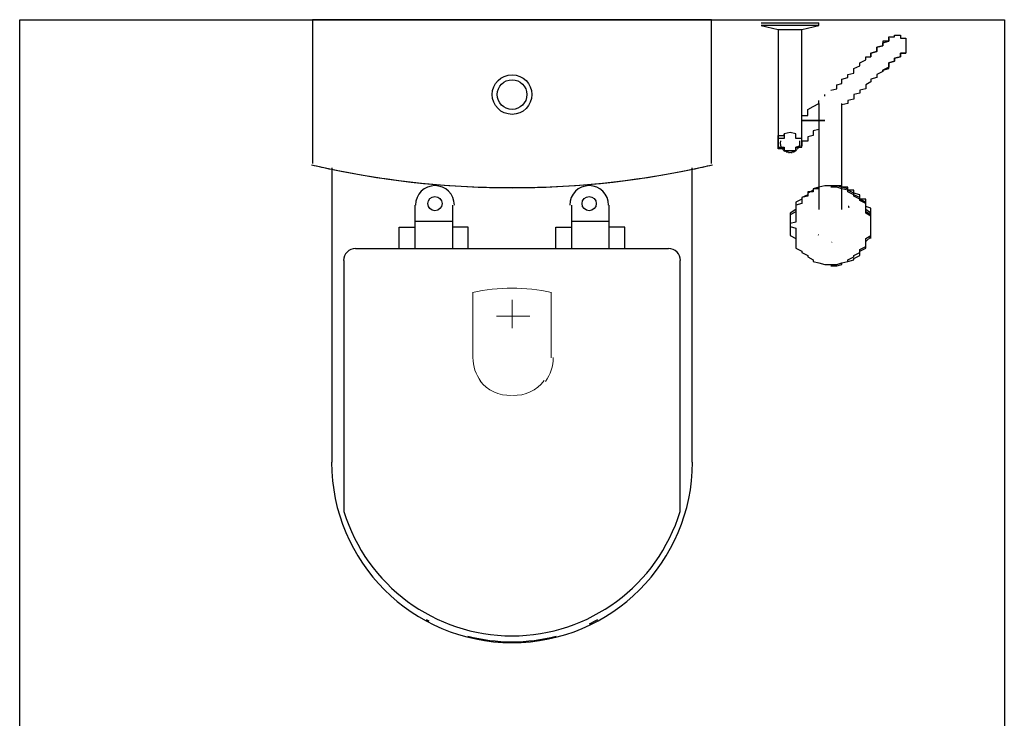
# Model space of a CAD drawing. Header units: millimetres. Extents: x 335 to 739275, y -1 to 84.
# Tile 13 of 71: x 389.272 to 390.6, y 14.194 to 15.137. Entities that reach past the tile are written whole.
import ezdxf

# ---------------------------------------------------------------- set-up
doc = ezdxf.new("R2010")
doc.units = ezdxf.units.MM
doc.header["$MEASUREMENT"] = 0
doc.layers.add('SIMBOLOS INT', color=8, linetype='Continuous', lineweight=5)

msp = doc.modelspace()

# ---------------------------------------------------------------- hatches: boundary and pattern name
at = {"linetype": 'Continuous'}
for points in [[(390.3917, 14.8837), (390.3887, 14.8867), (390.3887, 14.8867), (390.3887, 14.8847), (390.3887, 14.8827), (390.3887, 14.8827)], [(390.3477, 14.8457), (390.3497, 14.8477), (390.3497, 14.8477), (390.3497, 14.8457), (390.3497, 14.8457)], [(390.3627, 14.8377), (390.3657, 14.8377), (390.3657, 14.8377), (390.3657, 14.8377), (390.3657, 14.8377)], [(390.3687, 14.8357), (390.3657, 14.8377), (390.3657, 14.8367), (390.3657, 14.8367), (390.3657, 14.8367)], [(390.3687, 14.8087), (390.3657, 14.8087), (390.3657, 14.8087), (390.3657, 14.8087), (390.3657, 14.8087)]]:
    msp.add_hatch(color=256, dxfattribs=at).paths.add_polyline_path(points)

# ---------------------------------------------------------------- linework, layer by layer
at = {"color": 7}
for p, q in [((389.2717, 15.1367), (390.5997, 15.1367)), ((389.2717, 13.3737), (389.2717, 15.1367)), ((390.2717, 15.1327), (390.3107, 15.1327)), ((390.2717, 15.1287), (390.2947, 15.1237)), ((390.3107, 15.1287), (390.2717, 15.1287)), ((390.3107, 15.1327), (390.3497, 15.1327)), ((390.3497, 15.1287), (390.3107, 15.1287)), ((390.3267, 15.1237), (390.3497, 15.1287)), ((390.3497, 15.1287), (390.3497, 15.1327)), ((390.5997, 15.1367), (390.5997, 13.3737)), ((390.2947, 15.1237), (390.2947, 15.0747)), ((390.2947, 15.1237), (390.3107, 15.1237)), ((390.3107, 15.1237), (390.3267, 15.1237)), ((390.3267, 15.0747), (390.3267, 15.1237)), ((390.3577, 15.0337), (390.3577, 15.0357)), ((390.2947, 15.0297), (390.2947, 14.9867)), ((390.3267, 14.9867), (390.3267, 15.0317)), ((390.3497, 15.0117), (390.3497, 14.8807)), ((390.3807, 14.8807), (390.3807, 15.0117)), ((390.3187, 14.8557), (390.3187, 14.8517)), ((390.4197, 14.8517), (390.4197, 14.8557))]:
    msp.add_line(p, q, dxfattribs=at)
at = {"color": 8}
for p, q in [((389.6667, 15.1367), (389.6667, 14.9427)), ((390.2047, 15.1367), (389.6667, 15.1367)), ((390.2047, 15.1367), (389.6667, 15.1367)), ((389.6667, 15.1367), (389.6667, 14.9427)), ((390.2047, 14.9427), (390.2047, 15.1367)), ((390.2047, 14.9427), (390.2047, 15.1367)), ((389.6927, 14.9367), (389.6927, 14.5397)), ((390.1787, 14.5397), (390.1787, 14.9367)), ((389.8047, 14.8867), (389.8047, 14.8277)), ((389.8557, 14.8277), (389.8557, 14.8867)), ((390.0157, 14.8867), (390.0157, 14.8277)), ((390.0667, 14.8277), (390.0667, 14.8867)), ((389.8557, 14.8647), (389.8047, 14.8647)), ((390.0667, 14.8647), (390.0157, 14.8647)), ((389.7837, 14.8567), (389.8047, 14.8567)), ((389.7837, 14.8277), (389.7837, 14.8567)), ((389.8767, 14.8567), (389.8557, 14.8567)), ((389.8767, 14.8277), (389.8767, 14.8567)), ((389.9947, 14.8567), (390.0157, 14.8567)), ((389.9947, 14.8277), (389.9947, 14.8567)), ((390.0877, 14.8567), (390.0667, 14.8567)), ((390.0877, 14.8277), (390.0877, 14.8567)), ((390.1467, 14.8277), (389.7247, 14.8277)), ((389.7087, 14.8117), (389.7087, 14.4727)), ((390.1627, 14.4727), (390.1627, 14.8117))]:
    msp.add_line(p, q, dxfattribs=at)
at = {"color": 7}
for points in [[(390.4437, 15.1117), (390.4437, 15.1117), (390.4437, 15.1137), (390.4437, 15.1137), (390.4437, 15.1137), (390.4517, 15.1137), (390.4517, 15.1137), (390.4517, 15.1137), (390.4517, 15.1137), (390.4517, 15.1157), (390.4517, 15.1157), (390.4517, 15.1157), (390.4517, 15.1157), (390.4517, 15.1157), (390.4517, 15.1157), (390.4517, 15.1157), (390.4517, 15.1157), (390.4517, 15.1157), (390.4517, 15.1157), (390.4517, 15.1157), (390.4517, 15.1157), (390.4597, 15.1157), (390.4597, 15.1157), (390.4597, 15.1157), (390.4597, 15.1157), (390.4597, 15.1157), (390.4597, 15.1157), (390.4597, 15.1157), (390.4597, 15.1157), (390.4597, 15.1137), (390.4597, 15.1137), (390.4597, 15.1137), (390.4597, 15.1137), (390.4597, 15.1137), (390.4597, 15.1137), (390.4597, 15.1137), (390.4597, 15.1117), (390.4667, 15.1117), (390.4667, 15.1117), (390.4667, 15.1117), (390.4667, 15.1117), (390.4667, 15.1097), (390.4667, 15.1097), (390.4667, 15.1097), (390.4667, 15.1097), (390.4667, 15.1097), (390.4667, 15.1077), (390.4667, 15.1077), (390.4667, 15.1077), (390.4667, 15.1077), (390.4667, 15.1057), (390.4667, 15.1057), (390.4667, 15.1057), (390.4667, 15.1037), (390.4667, 15.1037), (390.4667, 15.1037), (390.4667, 15.1037), (390.4667, 15.1017), (390.4667, 15.1017), (390.4667, 15.1017), (390.4667, 15.1017), (390.4667, 15.0997), (390.4667, 15.0997), (390.4667, 15.0997), (390.4667, 15.0997), (390.4667, 15.0977), (390.4667, 15.0977), (390.4667, 15.0977), (390.4667, 15.0957), (390.4667, 15.0957), (390.4667, 15.0957), (390.4667, 15.0957), (390.4667, 15.0957), (390.4667, 15.0937), (390.4667, 15.0937), (390.4667, 15.0937), (390.4667, 15.0937), (390.4667, 15.0917), (390.4667, 15.0917), (390.4667, 15.0917)], [(390.4197, 15.0867), (390.4197, 15.0877), (390.4197, 15.0917), (390.4277, 15.0937), (390.4277, 15.0957), (390.4277, 15.0977), (390.4277, 15.0997), (390.4357, 15.1017), (390.4357, 15.1017), (390.4357, 15.1037), (390.4357, 15.1057), (390.4357, 15.1057), (390.4437, 15.1077), (390.4437, 15.1097), (390.4437, 15.1097), (390.4437, 15.1097), (390.4437, 15.1117), (390.4437, 15.1117), (390.4437, 15.1117), (390.4437, 15.1117), (390.4437, 15.1117), (390.4437, 15.1117)], [(390.4437, 15.1117), (390.4437, 15.1117), (390.4437, 15.1117), (390.4437, 15.1117), (390.4437, 15.1117), (390.4437, 15.1097), (390.4437, 15.1097), (390.4437, 15.1097), (390.4437, 15.1077), (390.4357, 15.1077), (390.4357, 15.1057), (390.4357, 15.1037), (390.4357, 15.1017), (390.4357, 15.1017), (390.4277, 15.0997), (390.4277, 15.0977), (390.4277, 15.0957), (390.4277, 15.0937), (390.4197, 15.0917), (390.4197, 15.0897), (390.4197, 15.0867), (390.4197, 15.0867)], [(390.3657, 15.0417), (390.3657, 15.0417), (390.3737, 15.0437), (390.3737, 15.0447), (390.3737, 15.0467), (390.3737, 15.0487), (390.3807, 15.0507), (390.3807, 15.0547), (390.3807, 15.0567), (390.3887, 15.0587), (390.3887, 15.0627), (390.3967, 15.0647), (390.3967, 15.0687), (390.3967, 15.0707), (390.4047, 15.0747), (390.4047, 15.0787), (390.4127, 15.0827), (390.4127, 15.0867), (390.4197, 15.0867)], [(390.4357, 15.0667), (390.4357, 15.0687), (390.4437, 15.0707), (390.4437, 15.0747), (390.4437, 15.0767), (390.4437, 15.0787), (390.4517, 15.0807), (390.4517, 15.0807), (390.4517, 15.0827), (390.4517, 15.0847), (390.4597, 15.0867), (390.4597, 15.0867), (390.4597, 15.0877), (390.4597, 15.0877), (390.4597, 15.0897), (390.4597, 15.0897), (390.4597, 15.0917), (390.4597, 15.0917), (390.4597, 15.0917), (390.4667, 15.0917), (390.4667, 15.0917), (390.4667, 15.0917)], [(390.4667, 15.0917), (390.4667, 15.0917), (390.4597, 15.0917), (390.4597, 15.0917), (390.4597, 15.0917), (390.4597, 15.0897), (390.4597, 15.0897), (390.4597, 15.0897), (390.4597, 15.0877), (390.4597, 15.0867), (390.4597, 15.0867), (390.4517, 15.0847), (390.4517, 15.0827), (390.4517, 15.0827), (390.4517, 15.0807), (390.4437, 15.0787), (390.4437, 15.0767), (390.4437, 15.0747), (390.4437, 15.0727), (390.4357, 15.0687), (390.4357, 15.0667)], [(390.2947, 15.0747), (390.2947, 15.0727), (390.2947, 15.0687), (390.2947, 15.0667), (390.2947, 15.0647), (390.2947, 15.0627), (390.2947, 15.0607), (390.2947, 15.0567), (390.2947, 15.0547), (390.2947, 15.0527), (390.2947, 15.0507), (390.2947, 15.0487), (390.2947, 15.0467), (390.2947, 15.0447), (390.2947, 15.0437), (390.2947, 15.0417), (390.2947, 15.0397), (390.2947, 15.0377), (390.2947, 15.0357), (390.2947, 15.0337), (390.2947, 15.0317), (390.2947, 15.0317), (390.2947, 15.0297)], [(390.3267, 15.0297), (390.3267, 15.0317), (390.3267, 15.0337), (390.3267, 15.0357), (390.3267, 15.0357), (390.3267, 15.0377), (390.3267, 15.0397), (390.3267, 15.0417), (390.3267, 15.0437), (390.3267, 15.0447), (390.3267, 15.0467), (390.3267, 15.0487), (390.3267, 15.0507), (390.3267, 15.0547), (390.3267, 15.0567), (390.3267, 15.0587), (390.3267, 15.0607), (390.3267, 15.0627), (390.3267, 15.0647), (390.3267, 15.0687), (390.3267, 15.0707), (390.3267, 15.0727), (390.3267, 15.0747)], [(390.4357, 15.0667), (390.4277, 15.0627), (390.4277, 15.0587), (390.4197, 15.0567), (390.4197, 15.0527), (390.4127, 15.0487), (390.4127, 15.0467), (390.4127, 15.0437), (390.4047, 15.0417), (390.4047, 15.0377), (390.3967, 15.0357), (390.3967, 15.0337), (390.3967, 15.0297), (390.3887, 15.0277), (390.3887, 15.0257), (390.3887, 15.0237), (390.3887, 15.0237), (390.3807, 15.0217)], [(390.3347, 15.0117), (390.3347, 15.0157), (390.3417, 15.0197), (390.3497, 15.0237), (390.3497, 15.0277)], [(390.3497, 15.0237), (390.3497, 15.0237), (390.3497, 15.0237), (390.3497, 15.0237), (390.3497, 15.0237), (390.3497, 15.0237), (390.3497, 15.0217), (390.3497, 15.0217), (390.3497, 15.0217), (390.3497, 15.0197), (390.3497, 15.0197), (390.3497, 15.0177), (390.3497, 15.0177), (390.3497, 15.0157), (390.3497, 15.0157), (390.3497, 15.0137), (390.3497, 15.0117), (390.3497, 15.0117)], [(390.3807, 15.0117), (390.3807, 15.0137), (390.3807, 15.0137), (390.3807, 15.0157), (390.3807, 15.0157), (390.3807, 15.0177), (390.3807, 15.0197), (390.3807, 15.0197), (390.3807, 15.0197), (390.3807, 15.0217), (390.3807, 15.0217), (390.3807, 15.0217), (390.3807, 15.0237), (390.3807, 15.0237), (390.3807, 15.0237), (390.3807, 15.0237), (390.3807, 15.0237), (390.3807, 15.0237)], [(390.3267, 15.0027), (390.3267, 15.0037), (390.3267, 15.0037), (390.3267, 15.0057), (390.3267, 15.0077), (390.3347, 15.0077), (390.3347, 15.0097), (390.3347, 15.0097), (390.3347, 15.0117)], [(390.3807, 15.0157), (390.3807, 15.0157), (390.3807, 15.0157)], [(390.3577, 15.0007), (390.3497, 15.0007), (390.3417, 15.0007), (390.3417, 15.0007), (390.3417, 15.0007), (390.3417, 15.0007), (390.3417, 15.0007), (390.3417, 15.0007), (390.3417, 15.0007), (390.3417, 15.0007), (390.3417, 15.0007), (390.3417, 15.0007), (390.3417, 15.0007), (390.3417, 15.0007), (390.3417, 15.0007), (390.3417, 15.0007), (390.3417, 15.0007), (390.3417, 15.0007), (390.3417, 15.0007), (390.3417, 15.0007), (390.3417, 15.0007), (390.3417, 15.0007), (390.3417, 15.0007), (390.3417, 15.0007), (390.3417, 15.0007), (390.3417, 15.0007), (390.3417, 15.0007), (390.3417, 15.0007), (390.3417, 15.0007), (390.3417, 15.0007), (390.3417, 15.0007), (390.3417, 15.0007), (390.3417, 15.0007), (390.3417, 15.0007), (390.3417, 15.0007), (390.3347, 15.0007), (390.3267, 15.0007), (390.3347, 15.0007), (390.3417, 15.0007), (390.3417, 15.0007), (390.3417, 15.0007), (390.3417, 15.0007), (390.3417, 15.0007), (390.3417, 15.0007), (390.3417, 15.0007), (390.3417, 15.0007), (390.3417, 15.0007), (390.3417, 15.0007), (390.3417, 15.0007), (390.3417, 15.0007), (390.3417, 15.0007), (390.3417, 15.0007), (390.3417, 15.0007), (390.3417, 15.0007), (390.3417, 15.0007), (390.3417, 15.0007), (390.3417, 15.0007), (390.3417, 15.0007), (390.3417, 15.0007), (390.3417, 15.0007), (390.3417, 15.0007), (390.3417, 15.0007), (390.3417, 15.0007), (390.3417, 15.0007), (390.3417, 15.0007), (390.3417, 15.0007), (390.3417, 15.0007), (390.3417, 15.0007), (390.3417, 15.0007), (390.3417, 15.0007), (390.3417, 15.0007), (390.3497, 15.0007), (390.3577, 15.0007)], [(390.3577, 15.0007), (390.3497, 15.0007), (390.3417, 15.0007), (390.3417, 15.0007), (390.3417, 15.0007), (390.3417, 15.0007), (390.3417, 15.0007), (390.3417, 15.0007), (390.3417, 15.0007), (390.3417, 15.0007), (390.3417, 15.0007), (390.3417, 15.0007), (390.3417, 15.0007), (390.3417, 15.0007), (390.3417, 15.0007), (390.3417, 15.0007), (390.3417, 15.0007), (390.3417, 15.0007), (390.3417, 15.0007), (390.3417, 15.0007), (390.3417, 15.0007), (390.3417, 15.0007), (390.3417, 15.0007), (390.3417, 15.0007), (390.3417, 15.0007), (390.3417, 15.0007), (390.3417, 15.0007), (390.3417, 15.0007), (390.3417, 15.0007), (390.3417, 15.0007), (390.3417, 15.0007), (390.3417, 15.0007), (390.3417, 15.0007), (390.3417, 15.0007), (390.3417, 15.0007), (390.3347, 15.0007), (390.3267, 15.0007), (390.3347, 15.0007), (390.3417, 15.0007), (390.3417, 15.0007), (390.3417, 15.0007), (390.3417, 15.0007), (390.3417, 15.0007), (390.3417, 15.0007), (390.3417, 15.0007), (390.3417, 15.0007), (390.3417, 15.0007), (390.3417, 15.0007), (390.3417, 15.0007), (390.3417, 15.0007), (390.3417, 15.0007), (390.3417, 15.0007), (390.3417, 15.0007), (390.3417, 15.0007), (390.3417, 15.0007), (390.3417, 15.0007), (390.3417, 15.0007), (390.3417, 15.0007), (390.3417, 15.0007), (390.3417, 15.0007), (390.3417, 15.0007), (390.3417, 15.0007), (390.3417, 15.0007), (390.3417, 15.0007), (390.3417, 15.0007), (390.3417, 15.0007), (390.3417, 15.0007), (390.3417, 15.0007), (390.3417, 15.0007), (390.3417, 15.0007), (390.3417, 15.0007), (390.3497, 15.0007), (390.3577, 15.0007)], [(390.3577, 15.0007), (390.3497, 15.0007), (390.3417, 15.0007), (390.3417, 15.0007), (390.3417, 15.0007), (390.3417, 15.0007), (390.3417, 15.0007), (390.3417, 15.0007), (390.3417, 15.0007), (390.3417, 15.0007), (390.3417, 15.0007), (390.3417, 15.0007), (390.3417, 15.0007), (390.3417, 15.0007), (390.3417, 15.0007), (390.3417, 15.0007), (390.3417, 15.0007), (390.3417, 15.0007), (390.3417, 15.0007), (390.3417, 15.0007), (390.3417, 15.0007), (390.3417, 15.0007), (390.3417, 15.0007), (390.3417, 15.0007), (390.3417, 15.0007), (390.3417, 15.0007), (390.3417, 15.0007), (390.3417, 15.0007), (390.3417, 15.0007), (390.3417, 15.0007), (390.3417, 15.0007), (390.3417, 15.0007), (390.3417, 15.0007), (390.3417, 15.0007), (390.3417, 15.0007), (390.3347, 15.0007), (390.3267, 15.0007), (390.3347, 15.0007), (390.3417, 15.0007), (390.3417, 15.0007), (390.3417, 15.0007), (390.3417, 15.0007), (390.3417, 15.0007), (390.3417, 15.0007), (390.3417, 15.0007), (390.3417, 15.0007), (390.3417, 15.0007), (390.3417, 15.0007), (390.3417, 15.0007), (390.3417, 15.0007), (390.3417, 15.0007), (390.3417, 15.0007), (390.3417, 15.0007), (390.3417, 15.0007), (390.3417, 15.0007), (390.3417, 15.0007), (390.3417, 15.0007), (390.3417, 15.0007), (390.3417, 15.0007), (390.3417, 15.0007), (390.3417, 15.0007), (390.3417, 15.0007), (390.3417, 15.0007), (390.3417, 15.0007), (390.3417, 15.0007), (390.3417, 15.0007), (390.3417, 15.0007), (390.3417, 15.0007), (390.3417, 15.0007), (390.3417, 15.0007), (390.3417, 15.0007), (390.3497, 15.0007), (390.3577, 15.0007)], [(390.3577, 15.0007), (390.3497, 15.0007), (390.3417, 15.0007), (390.3417, 15.0007), (390.3417, 15.0007), (390.3417, 15.0007), (390.3417, 15.0007), (390.3417, 15.0007), (390.3417, 15.0007), (390.3417, 15.0007), (390.3417, 15.0007), (390.3417, 15.0007), (390.3417, 15.0007), (390.3417, 15.0007), (390.3417, 15.0007), (390.3417, 15.0007), (390.3417, 15.0007), (390.3417, 15.0007), (390.3417, 15.0007), (390.3417, 15.0007), (390.3417, 15.0007), (390.3417, 15.0007), (390.3417, 15.0007), (390.3417, 15.0007), (390.3417, 15.0007), (390.3417, 15.0007), (390.3417, 15.0007), (390.3417, 15.0007), (390.3417, 15.0007), (390.3417, 15.0007), (390.3417, 15.0007), (390.3417, 15.0007), (390.3417, 15.0007), (390.3417, 15.0007), (390.3417, 15.0007), (390.3347, 15.0007), (390.3267, 15.0007), (390.3347, 15.0007), (390.3417, 15.0007), (390.3417, 15.0007), (390.3417, 15.0007), (390.3417, 15.0007), (390.3417, 15.0007), (390.3417, 15.0007), (390.3417, 15.0007), (390.3417, 15.0007), (390.3417, 15.0007), (390.3417, 15.0007), (390.3417, 15.0007), (390.3417, 15.0007), (390.3417, 15.0007), (390.3417, 15.0007), (390.3417, 15.0007), (390.3417, 15.0007), (390.3417, 15.0007), (390.3417, 15.0007), (390.3417, 15.0007), (390.3417, 15.0007), (390.3417, 15.0007), (390.3417, 15.0007), (390.3417, 15.0007), (390.3417, 15.0007), (390.3417, 15.0007), (390.3417, 15.0007), (390.3417, 15.0007), (390.3417, 15.0007), (390.3417, 15.0007), (390.3417, 15.0007), (390.3417, 15.0007), (390.3417, 15.0007), (390.3417, 15.0007), (390.3497, 15.0007), (390.3577, 15.0007)], [(390.3577, 15.0007), (390.3497, 15.0007), (390.3417, 15.0007), (390.3417, 15.0007), (390.3417, 15.0007), (390.3417, 15.0007), (390.3417, 15.0007), (390.3417, 15.0007), (390.3417, 15.0007), (390.3417, 15.0007), (390.3417, 15.0007), (390.3417, 15.0007), (390.3417, 15.0007), (390.3417, 15.0007), (390.3417, 15.0007), (390.3417, 15.0007), (390.3417, 15.0007), (390.3417, 15.0007), (390.3417, 15.0007), (390.3417, 15.0007), (390.3417, 15.0007), (390.3417, 15.0007), (390.3417, 15.0007), (390.3417, 15.0007), (390.3417, 15.0007), (390.3417, 15.0007), (390.3417, 15.0007), (390.3417, 15.0007), (390.3417, 15.0007), (390.3417, 15.0007), (390.3417, 15.0007), (390.3417, 15.0007), (390.3417, 15.0007), (390.3417, 15.0007), (390.3417, 15.0007), (390.3347, 15.0007), (390.3267, 15.0007), (390.3347, 15.0007), (390.3417, 15.0007), (390.3417, 15.0007), (390.3417, 15.0007), (390.3417, 15.0007), (390.3417, 15.0007), (390.3417, 15.0007), (390.3417, 15.0007), (390.3417, 15.0007), (390.3417, 15.0007), (390.3417, 15.0007), (390.3417, 15.0007), (390.3417, 15.0007), (390.3417, 15.0007), (390.3417, 15.0007), (390.3417, 15.0007), (390.3417, 15.0007), (390.3417, 15.0007), (390.3417, 15.0007), (390.3417, 15.0007), (390.3417, 15.0007), (390.3417, 15.0007), (390.3417, 15.0007), (390.3417, 15.0007), (390.3417, 15.0007), (390.3417, 15.0007), (390.3417, 15.0007), (390.3417, 15.0007), (390.3417, 15.0007), (390.3417, 15.0007), (390.3417, 15.0007), (390.3417, 15.0007), (390.3417, 15.0007), (390.3417, 15.0007), (390.3497, 15.0007), (390.3577, 15.0007)], [(390.3577, 15.0007), (390.3497, 15.0007), (390.3417, 15.0007), (390.3417, 15.0007), (390.3417, 15.0007), (390.3417, 15.0007), (390.3417, 15.0007), (390.3417, 15.0007), (390.3417, 15.0007), (390.3417, 15.0007), (390.3417, 15.0007), (390.3417, 15.0007), (390.3417, 15.0007), (390.3417, 15.0007), (390.3417, 15.0007), (390.3417, 15.0007), (390.3417, 15.0007), (390.3417, 15.0007), (390.3417, 15.0007), (390.3417, 15.0007), (390.3417, 15.0007), (390.3417, 15.0007), (390.3417, 15.0007), (390.3417, 15.0007), (390.3417, 15.0007), (390.3417, 15.0007), (390.3417, 15.0007), (390.3417, 15.0007), (390.3417, 15.0007), (390.3417, 15.0007), (390.3417, 15.0007), (390.3417, 15.0007), (390.3417, 15.0007), (390.3417, 15.0007), (390.3417, 15.0007), (390.3347, 15.0007), (390.3267, 15.0007), (390.3347, 15.0007), (390.3417, 15.0007), (390.3417, 15.0007), (390.3417, 15.0007), (390.3417, 15.0007), (390.3417, 15.0007), (390.3417, 15.0007), (390.3417, 15.0007), (390.3417, 15.0007), (390.3417, 15.0007), (390.3417, 15.0007), (390.3417, 15.0007), (390.3417, 15.0007), (390.3417, 15.0007), (390.3417, 15.0007), (390.3417, 15.0007), (390.3417, 15.0007), (390.3417, 15.0007), (390.3417, 15.0007), (390.3417, 15.0007), (390.3417, 15.0007), (390.3417, 15.0007), (390.3417, 15.0007), (390.3417, 15.0007), (390.3417, 15.0007), (390.3417, 15.0007), (390.3417, 15.0007), (390.3417, 15.0007), (390.3417, 15.0007), (390.3417, 15.0007), (390.3417, 15.0007), (390.3417, 15.0007), (390.3417, 15.0007), (390.3417, 15.0007), (390.3497, 15.0007), (390.3577, 15.0007)], [(390.3577, 15.0007), (390.3497, 15.0007), (390.3417, 15.0007), (390.3417, 15.0007), (390.3417, 15.0007), (390.3417, 15.0007), (390.3417, 15.0007), (390.3417, 15.0007), (390.3417, 15.0007), (390.3417, 15.0007), (390.3417, 15.0007), (390.3417, 15.0007), (390.3417, 15.0007), (390.3417, 15.0007), (390.3417, 15.0007), (390.3417, 15.0007), (390.3417, 15.0007), (390.3417, 15.0007), (390.3417, 15.0007), (390.3417, 15.0007), (390.3417, 15.0007), (390.3417, 15.0007), (390.3417, 15.0007), (390.3417, 15.0007), (390.3417, 15.0007), (390.3417, 15.0007), (390.3417, 15.0007), (390.3417, 15.0007), (390.3417, 15.0007), (390.3417, 15.0007), (390.3417, 15.0007), (390.3417, 15.0007), (390.3417, 15.0007), (390.3417, 15.0007), (390.3417, 15.0007), (390.3347, 15.0007), (390.3267, 15.0007), (390.3347, 15.0007), (390.3417, 15.0007), (390.3417, 15.0007), (390.3417, 15.0007), (390.3417, 15.0007), (390.3417, 15.0007), (390.3417, 15.0007), (390.3417, 15.0007), (390.3417, 15.0007), (390.3417, 15.0007), (390.3417, 15.0007), (390.3417, 15.0007), (390.3417, 15.0007), (390.3417, 15.0007), (390.3417, 15.0007), (390.3417, 15.0007), (390.3417, 15.0007), (390.3417, 15.0007), (390.3417, 15.0007), (390.3417, 15.0007), (390.3417, 15.0007), (390.3417, 15.0007), (390.3417, 15.0007), (390.3417, 15.0007), (390.3417, 15.0007), (390.3417, 15.0007), (390.3417, 15.0007), (390.3417, 15.0007), (390.3417, 15.0007), (390.3417, 15.0007), (390.3417, 15.0007), (390.3417, 15.0007), (390.3417, 15.0007), (390.3417, 15.0007), (390.3497, 15.0007), (390.3577, 15.0007)], [(390.2947, 14.9867), (390.2947, 14.9867), (390.2947, 14.9847), (390.2947, 14.9827), (390.2947, 14.9807), (390.2947, 14.9807), (390.2947, 14.9787), (390.2947, 14.9787), (390.2947, 14.9767), (390.2947, 14.9767), (390.2947, 14.9747), (390.2947, 14.9747), (390.2947, 14.9727), (390.2947, 14.9727), (390.2947, 14.9727), (390.2947, 14.9727), (390.2947, 14.9727), (390.2947, 14.9707), (390.2947, 14.9707)], [(390.3267, 14.9707), (390.3267, 14.9727), (390.3267, 14.9727), (390.3267, 14.9747), (390.3267, 14.9747), (390.3267, 14.9767), (390.3187, 14.9767), (390.3187, 14.9787), (390.3187, 14.9787), (390.3187, 14.9807), (390.3187, 14.9807), (390.3187, 14.9827), (390.3187, 14.9827), (390.3187, 14.9827), (390.3187, 14.9827), (390.3107, 14.9847), (390.3107, 14.9847), (390.3107, 14.9847), (390.3107, 14.9847), (390.3107, 14.9847), (390.3107, 14.9847), (390.3107, 14.9847), (390.3027, 14.9827), (390.3027, 14.9827), (390.3027, 14.9827), (390.3027, 14.9827), (390.3027, 14.9807), (390.3027, 14.9807), (390.3027, 14.9787), (390.3027, 14.9787), (390.3027, 14.9767), (390.2947, 14.9767), (390.2947, 14.9747), (390.2947, 14.9747), (390.2947, 14.9727), (390.2947, 14.9727), (390.2947, 14.9707), (390.2947, 14.9687), (390.2947, 14.9687), (390.2947, 14.9667), (390.2947, 14.9667), (390.2947, 14.9647), (390.3027, 14.9647), (390.3027, 14.9627), (390.3027, 14.9627), (390.3027, 14.9617), (390.3027, 14.9617), (390.3027, 14.9597), (390.3027, 14.9597), (390.3027, 14.9597), (390.3027, 14.9597), (390.3107, 14.9577), (390.3107, 14.9577), (390.3107, 14.9577), (390.3107, 14.9577), (390.3107, 14.9577), (390.3107, 14.9577), (390.3107, 14.9577), (390.3187, 14.9597), (390.3187, 14.9597), (390.3187, 14.9597), (390.3187, 14.9597), (390.3187, 14.9617), (390.3187, 14.9617), (390.3187, 14.9627), (390.3187, 14.9627), (390.3187, 14.9647), (390.3267, 14.9647), (390.3267, 14.9667), (390.3267, 14.9667), (390.3267, 14.9687), (390.3267, 14.9687), (390.3267, 14.9707)], [(390.3267, 14.9707), (390.3267, 14.9727), (390.3267, 14.9727), (390.3267, 14.9747), (390.3267, 14.9747), (390.3267, 14.9767), (390.3187, 14.9767), (390.3187, 14.9787), (390.3187, 14.9787), (390.3187, 14.9807), (390.3187, 14.9807), (390.3187, 14.9827), (390.3187, 14.9827), (390.3187, 14.9827), (390.3187, 14.9827), (390.3107, 14.9847), (390.3107, 14.9847), (390.3107, 14.9847), (390.3107, 14.9847), (390.3107, 14.9847), (390.3107, 14.9847), (390.3107, 14.9847), (390.3027, 14.9827), (390.3027, 14.9827), (390.3027, 14.9827), (390.3027, 14.9827), (390.3027, 14.9807), (390.3027, 14.9807), (390.3027, 14.9787), (390.3027, 14.9787), (390.3027, 14.9767), (390.2947, 14.9767), (390.2947, 14.9747), (390.2947, 14.9747), (390.2947, 14.9727), (390.2947, 14.9727), (390.2947, 14.9707), (390.2947, 14.9687), (390.2947, 14.9687), (390.2947, 14.9667), (390.2947, 14.9667), (390.2947, 14.9647), (390.3027, 14.9647), (390.3027, 14.9627), (390.3027, 14.9627), (390.3027, 14.9617), (390.3027, 14.9617), (390.3027, 14.9597), (390.3027, 14.9597), (390.3027, 14.9597), (390.3027, 14.9597), (390.3107, 14.9577), (390.3107, 14.9577), (390.3107, 14.9577), (390.3107, 14.9577), (390.3107, 14.9577), (390.3107, 14.9577), (390.3107, 14.9577), (390.3187, 14.9597), (390.3187, 14.9597), (390.3187, 14.9597), (390.3187, 14.9597), (390.3187, 14.9617), (390.3187, 14.9617), (390.3187, 14.9627), (390.3187, 14.9627), (390.3187, 14.9647), (390.3267, 14.9647), (390.3267, 14.9667), (390.3267, 14.9667), (390.3267, 14.9687), (390.3267, 14.9687), (390.3267, 14.9707)], [(390.3267, 14.9707), (390.3267, 14.9727), (390.3267, 14.9727), (390.3267, 14.9747), (390.3267, 14.9747), (390.3267, 14.9767), (390.3187, 14.9767), (390.3187, 14.9787), (390.3187, 14.9787), (390.3187, 14.9807), (390.3187, 14.9807), (390.3187, 14.9827), (390.3187, 14.9827), (390.3187, 14.9827), (390.3187, 14.9827), (390.3107, 14.9847), (390.3107, 14.9847), (390.3107, 14.9847), (390.3107, 14.9847), (390.3107, 14.9847), (390.3107, 14.9847), (390.3107, 14.9847), (390.3027, 14.9827), (390.3027, 14.9827), (390.3027, 14.9827), (390.3027, 14.9827), (390.3027, 14.9807), (390.3027, 14.9807), (390.3027, 14.9787), (390.3027, 14.9787), (390.3027, 14.9767), (390.2947, 14.9767), (390.2947, 14.9747), (390.2947, 14.9747), (390.2947, 14.9727), (390.2947, 14.9727), (390.2947, 14.9707), (390.2947, 14.9687), (390.2947, 14.9687), (390.2947, 14.9667), (390.2947, 14.9667), (390.2947, 14.9647), (390.3027, 14.9647), (390.3027, 14.9627), (390.3027, 14.9627), (390.3027, 14.9617), (390.3027, 14.9617), (390.3027, 14.9597), (390.3027, 14.9597), (390.3027, 14.9597), (390.3027, 14.9597), (390.3107, 14.9577), (390.3107, 14.9577), (390.3107, 14.9577), (390.3107, 14.9577), (390.3107, 14.9577), (390.3107, 14.9577), (390.3107, 14.9577), (390.3187, 14.9597), (390.3187, 14.9597), (390.3187, 14.9597), (390.3187, 14.9597), (390.3187, 14.9617), (390.3187, 14.9617), (390.3187, 14.9627), (390.3187, 14.9627), (390.3187, 14.9647), (390.3267, 14.9647), (390.3267, 14.9667), (390.3267, 14.9667), (390.3267, 14.9687), (390.3267, 14.9687), (390.3267, 14.9707)], [(390.3267, 14.9707), (390.3267, 14.9727), (390.3267, 14.9727), (390.3267, 14.9747), (390.3267, 14.9747), (390.3267, 14.9767), (390.3187, 14.9767), (390.3187, 14.9787), (390.3187, 14.9787), (390.3187, 14.9807), (390.3187, 14.9807), (390.3187, 14.9827), (390.3187, 14.9827), (390.3187, 14.9827), (390.3187, 14.9827), (390.3107, 14.9847), (390.3107, 14.9847), (390.3107, 14.9847), (390.3107, 14.9847), (390.3107, 14.9847), (390.3107, 14.9847), (390.3107, 14.9847), (390.3027, 14.9827), (390.3027, 14.9827), (390.3027, 14.9827), (390.3027, 14.9827), (390.3027, 14.9807), (390.3027, 14.9807), (390.3027, 14.9787), (390.3027, 14.9787), (390.3027, 14.9767), (390.2947, 14.9767), (390.2947, 14.9747), (390.2947, 14.9747), (390.2947, 14.9727), (390.2947, 14.9727), (390.2947, 14.9707), (390.2947, 14.9687), (390.2947, 14.9687), (390.2947, 14.9667), (390.2947, 14.9667), (390.2947, 14.9647), (390.3027, 14.9647), (390.3027, 14.9627), (390.3027, 14.9627), (390.3027, 14.9617), (390.3027, 14.9617), (390.3027, 14.9597), (390.3027, 14.9597), (390.3027, 14.9597), (390.3027, 14.9597), (390.3107, 14.9577), (390.3107, 14.9577), (390.3107, 14.9577), (390.3107, 14.9577), (390.3107, 14.9577), (390.3107, 14.9577), (390.3107, 14.9577), (390.3187, 14.9597), (390.3187, 14.9597), (390.3187, 14.9597), (390.3187, 14.9597), (390.3187, 14.9617), (390.3187, 14.9617), (390.3187, 14.9627), (390.3187, 14.9627), (390.3187, 14.9647), (390.3267, 14.9647), (390.3267, 14.9667), (390.3267, 14.9667), (390.3267, 14.9687), (390.3267, 14.9687), (390.3267, 14.9707)], [(390.3267, 14.9707), (390.3267, 14.9727), (390.3267, 14.9727), (390.3267, 14.9747), (390.3267, 14.9747), (390.3267, 14.9767), (390.3187, 14.9767), (390.3187, 14.9787), (390.3187, 14.9787), (390.3187, 14.9807), (390.3187, 14.9807), (390.3187, 14.9827), (390.3187, 14.9827), (390.3187, 14.9827), (390.3187, 14.9827), (390.3107, 14.9847), (390.3107, 14.9847), (390.3107, 14.9847), (390.3107, 14.9847), (390.3107, 14.9847), (390.3107, 14.9847), (390.3107, 14.9847), (390.3027, 14.9827), (390.3027, 14.9827), (390.3027, 14.9827), (390.3027, 14.9827), (390.3027, 14.9807), (390.3027, 14.9807), (390.3027, 14.9787), (390.3027, 14.9787), (390.3027, 14.9767), (390.2947, 14.9767), (390.2947, 14.9747), (390.2947, 14.9747), (390.2947, 14.9727), (390.2947, 14.9727), (390.2947, 14.9707), (390.2947, 14.9687), (390.2947, 14.9687), (390.2947, 14.9667), (390.2947, 14.9667), (390.2947, 14.9647), (390.3027, 14.9647), (390.3027, 14.9627), (390.3027, 14.9627), (390.3027, 14.9617), (390.3027, 14.9617), (390.3027, 14.9597), (390.3027, 14.9597), (390.3027, 14.9597), (390.3027, 14.9597), (390.3107, 14.9577), (390.3107, 14.9577), (390.3107, 14.9577), (390.3107, 14.9577), (390.3107, 14.9577), (390.3107, 14.9577), (390.3107, 14.9577), (390.3187, 14.9597), (390.3187, 14.9597), (390.3187, 14.9597), (390.3187, 14.9597), (390.3187, 14.9617), (390.3187, 14.9617), (390.3187, 14.9627), (390.3187, 14.9627), (390.3187, 14.9647), (390.3267, 14.9647), (390.3267, 14.9667), (390.3267, 14.9667), (390.3267, 14.9687), (390.3267, 14.9687), (390.3267, 14.9707)], [(390.3267, 14.9707), (390.3267, 14.9727), (390.3267, 14.9727), (390.3267, 14.9747), (390.3267, 14.9747), (390.3267, 14.9767), (390.3187, 14.9767), (390.3187, 14.9787), (390.3187, 14.9787), (390.3187, 14.9807), (390.3187, 14.9807), (390.3187, 14.9827), (390.3187, 14.9827), (390.3187, 14.9827), (390.3187, 14.9827), (390.3107, 14.9847), (390.3107, 14.9847), (390.3107, 14.9847), (390.3107, 14.9847), (390.3107, 14.9847), (390.3107, 14.9847), (390.3107, 14.9847), (390.3027, 14.9827), (390.3027, 14.9827), (390.3027, 14.9827), (390.3027, 14.9827), (390.3027, 14.9807), (390.3027, 14.9807), (390.3027, 14.9787), (390.3027, 14.9787), (390.3027, 14.9767), (390.2947, 14.9767), (390.2947, 14.9747), (390.2947, 14.9747), (390.2947, 14.9727), (390.2947, 14.9727), (390.2947, 14.9707), (390.2947, 14.9687), (390.2947, 14.9687), (390.2947, 14.9667), (390.2947, 14.9667), (390.2947, 14.9647), (390.3027, 14.9647), (390.3027, 14.9627), (390.3027, 14.9627), (390.3027, 14.9617), (390.3027, 14.9617), (390.3027, 14.9597), (390.3027, 14.9597), (390.3027, 14.9597), (390.3027, 14.9597), (390.3107, 14.9577), (390.3107, 14.9577), (390.3107, 14.9577), (390.3107, 14.9577), (390.3107, 14.9577), (390.3107, 14.9577), (390.3107, 14.9577), (390.3187, 14.9597), (390.3187, 14.9597), (390.3187, 14.9597), (390.3187, 14.9597), (390.3187, 14.9617), (390.3187, 14.9617), (390.3187, 14.9627), (390.3187, 14.9627), (390.3187, 14.9647), (390.3267, 14.9647), (390.3267, 14.9667), (390.3267, 14.9667), (390.3267, 14.9687), (390.3267, 14.9687), (390.3267, 14.9707)], [(390.3267, 14.9707), (390.3267, 14.9727), (390.3267, 14.9727), (390.3267, 14.9747), (390.3267, 14.9747), (390.3267, 14.9767), (390.3187, 14.9767), (390.3187, 14.9787), (390.3187, 14.9787), (390.3187, 14.9807), (390.3187, 14.9807), (390.3187, 14.9827), (390.3187, 14.9827), (390.3187, 14.9827), (390.3187, 14.9827), (390.3107, 14.9847), (390.3107, 14.9847), (390.3107, 14.9847), (390.3107, 14.9847), (390.3107, 14.9847), (390.3107, 14.9847), (390.3107, 14.9847), (390.3027, 14.9827), (390.3027, 14.9827), (390.3027, 14.9827), (390.3027, 14.9827), (390.3027, 14.9807), (390.3027, 14.9807), (390.3027, 14.9787), (390.3027, 14.9787), (390.3027, 14.9767), (390.2947, 14.9767), (390.2947, 14.9747), (390.2947, 14.9747), (390.2947, 14.9727), (390.2947, 14.9727), (390.2947, 14.9707), (390.2947, 14.9687), (390.2947, 14.9687), (390.2947, 14.9667), (390.2947, 14.9667), (390.2947, 14.9647), (390.3027, 14.9647), (390.3027, 14.9627), (390.3027, 14.9627), (390.3027, 14.9617), (390.3027, 14.9617), (390.3027, 14.9597), (390.3027, 14.9597), (390.3027, 14.9597), (390.3027, 14.9597), (390.3107, 14.9577), (390.3107, 14.9577), (390.3107, 14.9577), (390.3107, 14.9577), (390.3107, 14.9577), (390.3107, 14.9577), (390.3107, 14.9577), (390.3187, 14.9597), (390.3187, 14.9597), (390.3187, 14.9597), (390.3187, 14.9597), (390.3187, 14.9617), (390.3187, 14.9617), (390.3187, 14.9627), (390.3187, 14.9627), (390.3187, 14.9647), (390.3267, 14.9647), (390.3267, 14.9667), (390.3267, 14.9667), (390.3267, 14.9687), (390.3267, 14.9687), (390.3267, 14.9707)], [(390.3187, 14.9617), (390.3187, 14.9617), (390.3187, 14.9617), (390.3187, 14.9617), (390.3187, 14.9617), (390.3187, 14.9617), (390.3187, 14.9597), (390.3187, 14.9597), (390.3187, 14.9597), (390.3107, 14.9597), (390.3107, 14.9597), (390.3107, 14.9597), (390.3107, 14.9597), (390.3107, 14.9597), (390.3107, 14.9597), (390.3107, 14.9597), (390.3107, 14.9597), (390.3107, 14.9597), (390.3107, 14.9597), (390.3107, 14.9597), (390.3107, 14.9597), (390.3107, 14.9597), (390.3107, 14.9597), (390.3107, 14.9597), (390.3027, 14.9597), (390.3027, 14.9597), (390.3027, 14.9597), (390.3027, 14.9597), (390.3027, 14.9597), (390.3027, 14.9597), (390.3027, 14.9597), (390.3027, 14.9617), (390.3027, 14.9617), (390.3027, 14.9617), (390.3027, 14.9617), (390.3027, 14.9617), (390.3027, 14.9617), (390.3027, 14.9617), (390.3027, 14.9627), (390.3027, 14.9627), (390.3027, 14.9627), (390.3027, 14.9627), (390.2947, 14.9627), (390.2947, 14.9647), (390.2947, 14.9647), (390.2947, 14.9647), (390.2947, 14.9647), (390.2947, 14.9667), (390.2947, 14.9667), (390.2947, 14.9667), (390.2947, 14.9667), (390.2947, 14.9687), (390.2947, 14.9687), (390.2947, 14.9687), (390.2947, 14.9687), (390.2947, 14.9707), (390.2947, 14.9707), (390.2947, 14.9707), (390.2947, 14.9727), (390.2947, 14.9727), (390.2947, 14.9727), (390.2947, 14.9727), (390.2947, 14.9747), (390.2947, 14.9747), (390.2947, 14.9747), (390.2947, 14.9747), (390.2947, 14.9767), (390.2947, 14.9767), (390.2947, 14.9767), (390.2947, 14.9767), (390.2947, 14.9787), (390.2947, 14.9787), (390.2947, 14.9787), (390.2947, 14.9787), (390.2947, 14.9807), (390.3027, 14.9807), (390.3027, 14.9807), (390.3027, 14.9807), (390.3027, 14.9807), (390.3027, 14.9807)], [(390.3107, 14.9847), (390.3107, 14.9847), (390.3107, 14.9847), (390.3107, 14.9847), (390.3027, 14.9827), (390.3027, 14.9827), (390.3027, 14.9827), (390.3027, 14.9827), (390.3027, 14.9807), (390.3027, 14.9807), (390.3027, 14.9787), (390.3027, 14.9787)], [(390.3027, 14.9807), (390.3027, 14.9827), (390.3027, 14.9827), (390.3027, 14.9827), (390.3027, 14.9827), (390.3027, 14.9827), (390.3027, 14.9827), (390.3027, 14.9827), (390.3027, 14.9827)], [(390.3497, 14.9907), (390.3497, 14.9907), (390.3497, 14.9887), (390.3497, 14.9887), (390.3417, 14.9867), (390.3417, 14.9847), (390.3417, 14.9847), (390.3417, 14.9827), (390.3417, 14.9827), (390.3417, 14.9807), (390.3347, 14.9787), (390.3347, 14.9787), (390.3347, 14.9767), (390.3347, 14.9767), (390.3347, 14.9747), (390.3347, 14.9747), (390.3347, 14.9727), (390.3267, 14.9727), (390.3267, 14.9707), (390.3267, 14.9707), (390.3267, 14.9687), (390.3267, 14.9687), (390.3267, 14.9687), (390.3267, 14.9667), (390.3267, 14.9667), (390.3267, 14.9667), (390.3187, 14.9647), (390.3187, 14.9647), (390.3187, 14.9647), (390.3187, 14.9627), (390.3187, 14.9627), (390.3187, 14.9627), (390.3187, 14.9627), (390.3187, 14.9627), (390.3187, 14.9627), (390.3187, 14.9627), (390.3187, 14.9617), (390.3187, 14.9617), (390.3187, 14.9617)], [(390.3267, 14.9707), (390.3267, 14.9707), (390.3267, 14.9727), (390.3267, 14.9727), (390.3267, 14.9727), (390.3267, 14.9727), (390.3267, 14.9727), (390.3267, 14.9747), (390.3267, 14.9747), (390.3267, 14.9767), (390.3267, 14.9767), (390.3267, 14.9787), (390.3267, 14.9787), (390.3267, 14.9807), (390.3267, 14.9807), (390.3267, 14.9827), (390.3267, 14.9847), (390.3267, 14.9867), (390.3267, 14.9867), (390.3267, 14.9867)], [(390.3657, 14.9127), (390.3657, 14.9127), (390.3657, 14.9127), (390.3657, 14.9127), (390.3577, 14.9127), (390.3577, 14.9127), (390.3577, 14.9127), (390.3497, 14.9107), (390.3497, 14.9107), (390.3497, 14.9107), (390.3497, 14.9087), (390.3417, 14.9087), (390.3417, 14.9067), (390.3417, 14.9067), (390.3417, 14.9047), (390.3347, 14.9047), (390.3347, 14.9027), (390.3347, 14.9007), (390.3347, 14.9007), (390.3347, 14.8987), (390.3267, 14.8967), (390.3267, 14.8947), (390.3267, 14.8947), (390.3267, 14.8927), (390.3267, 14.8907), (390.3267, 14.8887), (390.3187, 14.8867), (390.3187, 14.8847), (390.3187, 14.8827), (390.3187, 14.8807), (390.3187, 14.8787), (390.3187, 14.8777), (390.3187, 14.8757), (390.3187, 14.8737), (390.3187, 14.8717), (390.3187, 14.8697), (390.3187, 14.8677), (390.3187, 14.8657), (390.3187, 14.8637), (390.3107, 14.8617), (390.3107, 14.8577), (390.3187, 14.8557), (390.3187, 14.8537), (390.3187, 14.8517), (390.3187, 14.8497), (390.3187, 14.8477), (390.3187, 14.8457), (390.3187, 14.8437), (390.3187, 14.8417)], [(390.4197, 14.8597), (390.4197, 14.8637), (390.4197, 14.8697), (390.4197, 14.8737), (390.4127, 14.8777), (390.4127, 14.8827), (390.4127, 14.8867), (390.4127, 14.8907), (390.4047, 14.8947), (390.4047, 14.8967), (390.3967, 14.9007), (390.3967, 14.9027), (390.3887, 14.9067), (390.3887, 14.9087), (390.3807, 14.9107), (390.3807, 14.9107), (390.3737, 14.9127), (390.3737, 14.9127), (390.3657, 14.9127), (390.3577, 14.9127), (390.3577, 14.9127), (390.3497, 14.9107), (390.3497, 14.9107), (390.3417, 14.9087), (390.3417, 14.9067), (390.3347, 14.9027), (390.3347, 14.9007), (390.3267, 14.8967), (390.3267, 14.8947), (390.3187, 14.8907), (390.3187, 14.8867), (390.3187, 14.8827), (390.3187, 14.8777), (390.3107, 14.8737), (390.3107, 14.8697), (390.3107, 14.8637), (390.3107, 14.8597), (390.3107, 14.8557), (390.3107, 14.8497), (390.3107, 14.8457), (390.3187, 14.8417), (390.3187, 14.8367), (390.3187, 14.8327), (390.3187, 14.8287), (390.3267, 14.8247), (390.3267, 14.8227), (390.3347, 14.8187), (390.3347, 14.8167), (390.3417, 14.8127), (390.3417, 14.8107), (390.3497, 14.8087), (390.3497, 14.8087), (390.3577, 14.8067), (390.3577, 14.8067), (390.3657, 14.8067), (390.3737, 14.8067), (390.3737, 14.8067), (390.3807, 14.8087), (390.3807, 14.8087), (390.3887, 14.8107), (390.3887, 14.8127), (390.3967, 14.8167), (390.3967, 14.8187), (390.4047, 14.8227), (390.4047, 14.8247), (390.4127, 14.8287), (390.4127, 14.8327), (390.4127, 14.8367), (390.4127, 14.8417), (390.4197, 14.8457), (390.4197, 14.8497), (390.4197, 14.8557), (390.4197, 14.8597)], [(390.4197, 14.8597), (390.4197, 14.8637), (390.4197, 14.8697), (390.4197, 14.8737), (390.4127, 14.8777), (390.4127, 14.8827), (390.4127, 14.8867), (390.4127, 14.8907), (390.4047, 14.8947), (390.4047, 14.8967), (390.3967, 14.9007), (390.3967, 14.9027), (390.3887, 14.9067), (390.3887, 14.9087), (390.3807, 14.9107), (390.3807, 14.9107), (390.3737, 14.9127), (390.3737, 14.9127), (390.3657, 14.9127), (390.3577, 14.9127), (390.3577, 14.9127), (390.3497, 14.9107), (390.3497, 14.9107), (390.3417, 14.9087), (390.3417, 14.9067), (390.3347, 14.9027), (390.3347, 14.9007), (390.3267, 14.8967), (390.3267, 14.8947), (390.3187, 14.8907), (390.3187, 14.8867), (390.3187, 14.8827), (390.3187, 14.8777), (390.3107, 14.8737), (390.3107, 14.8697), (390.3107, 14.8637), (390.3107, 14.8597), (390.3107, 14.8557), (390.3107, 14.8497), (390.3107, 14.8457), (390.3187, 14.8417), (390.3187, 14.8367), (390.3187, 14.8327), (390.3187, 14.8287), (390.3267, 14.8247), (390.3267, 14.8227), (390.3347, 14.8187), (390.3347, 14.8167), (390.3417, 14.8127), (390.3417, 14.8107), (390.3497, 14.8087), (390.3497, 14.8087), (390.3577, 14.8067), (390.3577, 14.8067), (390.3657, 14.8067), (390.3737, 14.8067), (390.3737, 14.8067), (390.3807, 14.8087), (390.3807, 14.8087), (390.3887, 14.8107), (390.3887, 14.8127), (390.3967, 14.8167), (390.3967, 14.8187), (390.4047, 14.8227), (390.4047, 14.8247), (390.4127, 14.8287), (390.4127, 14.8327), (390.4127, 14.8367), (390.4127, 14.8417), (390.4197, 14.8457), (390.4197, 14.8497), (390.4197, 14.8557), (390.4197, 14.8597)], [(390.4197, 14.8597), (390.4197, 14.8637), (390.4197, 14.8697), (390.4197, 14.8737), (390.4127, 14.8777), (390.4127, 14.8827), (390.4127, 14.8867), (390.4127, 14.8907), (390.4047, 14.8947), (390.4047, 14.8967), (390.3967, 14.9007), (390.3967, 14.9027), (390.3887, 14.9067), (390.3887, 14.9087), (390.3807, 14.9107), (390.3807, 14.9107), (390.3737, 14.9127), (390.3737, 14.9127), (390.3657, 14.9127), (390.3577, 14.9127), (390.3577, 14.9127), (390.3497, 14.9107), (390.3497, 14.9107), (390.3417, 14.9087), (390.3417, 14.9067), (390.3347, 14.9027), (390.3347, 14.9007), (390.3267, 14.8967), (390.3267, 14.8947), (390.3187, 14.8907), (390.3187, 14.8867), (390.3187, 14.8827), (390.3187, 14.8777), (390.3107, 14.8737), (390.3107, 14.8697), (390.3107, 14.8637), (390.3107, 14.8597), (390.3107, 14.8557), (390.3107, 14.8497), (390.3107, 14.8457), (390.3187, 14.8417), (390.3187, 14.8367), (390.3187, 14.8327), (390.3187, 14.8287), (390.3267, 14.8247), (390.3267, 14.8227), (390.3347, 14.8187), (390.3347, 14.8167), (390.3417, 14.8127), (390.3417, 14.8107), (390.3497, 14.8087), (390.3497, 14.8087), (390.3577, 14.8067), (390.3577, 14.8067), (390.3657, 14.8067), (390.3737, 14.8067), (390.3737, 14.8067), (390.3807, 14.8087), (390.3807, 14.8087), (390.3887, 14.8107), (390.3887, 14.8127), (390.3967, 14.8167), (390.3967, 14.8187), (390.4047, 14.8227), (390.4047, 14.8247), (390.4127, 14.8287), (390.4127, 14.8327), (390.4127, 14.8367), (390.4127, 14.8417), (390.4197, 14.8457), (390.4197, 14.8497), (390.4197, 14.8557), (390.4197, 14.8597)], [(390.4197, 14.8597), (390.4197, 14.8637), (390.4197, 14.8697), (390.4197, 14.8737), (390.4127, 14.8777), (390.4127, 14.8827), (390.4127, 14.8867), (390.4127, 14.8907), (390.4047, 14.8947), (390.4047, 14.8967), (390.3967, 14.9007), (390.3967, 14.9027), (390.3887, 14.9067), (390.3887, 14.9087), (390.3807, 14.9107), (390.3807, 14.9107), (390.3737, 14.9127), (390.3737, 14.9127), (390.3657, 14.9127), (390.3577, 14.9127), (390.3577, 14.9127), (390.3497, 14.9107), (390.3497, 14.9107), (390.3417, 14.9087), (390.3417, 14.9067), (390.3347, 14.9027), (390.3347, 14.9007), (390.3267, 14.8967), (390.3267, 14.8947), (390.3187, 14.8907), (390.3187, 14.8867), (390.3187, 14.8827), (390.3187, 14.8777), (390.3107, 14.8737), (390.3107, 14.8697), (390.3107, 14.8637), (390.3107, 14.8597), (390.3107, 14.8557), (390.3107, 14.8497), (390.3107, 14.8457), (390.3187, 14.8417), (390.3187, 14.8367), (390.3187, 14.8327), (390.3187, 14.8287), (390.3267, 14.8247), (390.3267, 14.8227), (390.3347, 14.8187), (390.3347, 14.8167), (390.3417, 14.8127), (390.3417, 14.8107), (390.3497, 14.8087), (390.3497, 14.8087), (390.3577, 14.8067), (390.3577, 14.8067), (390.3657, 14.8067), (390.3737, 14.8067), (390.3737, 14.8067), (390.3807, 14.8087), (390.3807, 14.8087), (390.3887, 14.8107), (390.3887, 14.8127), (390.3967, 14.8167), (390.3967, 14.8187), (390.4047, 14.8227), (390.4047, 14.8247), (390.4127, 14.8287), (390.4127, 14.8327), (390.4127, 14.8367), (390.4127, 14.8417), (390.4197, 14.8457), (390.4197, 14.8497), (390.4197, 14.8557), (390.4197, 14.8597)], [(390.4197, 14.8417), (390.4197, 14.8437), (390.4197, 14.8457), (390.4197, 14.8477), (390.4197, 14.8497), (390.4197, 14.8517), (390.4197, 14.8537), (390.4197, 14.8557), (390.4197, 14.8597), (390.4197, 14.8617), (390.4197, 14.8637), (390.4197, 14.8657), (390.4197, 14.8677), (390.4197, 14.8697), (390.4197, 14.8717), (390.4197, 14.8737), (390.4197, 14.8757), (390.4197, 14.8777), (390.4197, 14.8787), (390.4197, 14.8807), (390.4197, 14.8827), (390.4127, 14.8847), (390.4127, 14.8867), (390.4127, 14.8887), (390.4127, 14.8907), (390.4127, 14.8927), (390.4127, 14.8947), (390.4047, 14.8947), (390.4047, 14.8967), (390.4047, 14.8987), (390.4047, 14.9007), (390.4047, 14.9007), (390.3967, 14.9027), (390.3967, 14.9047), (390.3967, 14.9047), (390.3967, 14.9067), (390.3887, 14.9067), (390.3887, 14.9087), (390.3887, 14.9087), (390.3887, 14.9107), (390.3807, 14.9107), (390.3807, 14.9107), (390.3807, 14.9127), (390.3807, 14.9127), (390.3737, 14.9127), (390.3737, 14.9127), (390.3737, 14.9127), (390.3737, 14.9127), (390.3657, 14.9127)], [(390.4197, 14.8577), (390.4197, 14.8617), (390.4197, 14.8677), (390.4197, 14.8717), (390.4127, 14.8757), (390.4127, 14.8807), (390.4127, 14.8847), (390.4127, 14.8887), (390.4047, 14.8927), (390.4047, 14.8947), (390.3967, 14.8987), (390.3967, 14.9007), (390.3887, 14.9047), (390.3887, 14.9067), (390.3807, 14.9087), (390.3807, 14.9087), (390.3737, 14.9107), (390.3737, 14.9107), (390.3657, 14.9107)], [(390.3187, 14.8867), (390.3187, 14.8807), (390.3107, 14.8757), (390.3107, 14.8717), (390.3107, 14.8657), (390.3107, 14.8597)], [(390.4197, 14.8597), (390.4197, 14.8657), (390.4197, 14.8717), (390.4197, 14.8757), (390.4127, 14.8807), (390.4127, 14.8867)], [(390.3657, 14.8047), (390.3737, 14.8047), (390.3737, 14.8047), (390.3807, 14.8067), (390.3807, 14.8087), (390.3887, 14.8107), (390.3967, 14.8127), (390.3967, 14.8147), (390.4047, 14.8187), (390.4047, 14.8227), (390.4047, 14.8267), (390.4127, 14.8307), (390.4127, 14.8347), (390.4127, 14.8377), (390.4197, 14.8437), (390.4197, 14.8477), (390.4197, 14.8517), (390.4197, 14.8577)]]:
    msp.add_lwpolyline(points, dxfattribs=at)
at = {"color": 8}
for centre, radius in [((389.9357, 15.0357), 0.0267), ((389.9357, 15.0357), 0.02), ((389.8317, 14.8887), 0.00958), ((390.0397, 14.8887), 0.00958)]:
    msp.add_circle(centre, radius, dxfattribs=at)
at = {"color": 7}
for start, end in [(168.307, 222), (331.086, 12), (225.457, 237), (246.245, 252), (260.92, 267), (275.954, 282), (290.669, 297), (303.386, 312), (320.011, 327)]:
    msp.add_arc((390.3107, 14.9707), 0.0133, start, end, dxfattribs=at)
at = {"color": 8}
for centre, radius, start, end in [((389.9327, 16.0867), 1.1765, 256.867, 258.197), ((389.9327, 16.0867), 1.1765, 256.867, 270.13), ((389.9387, 16.0867), 1.1765, 269.87, 283.133), ((389.9387, 16.0867), 1.1765, 281.803, 283.133), ((389.9357, 16.1127), 1.2026, 258.327, 281.673), ((389.8317, 14.8867), 0.0262, 0, 180), ((390.0397, 14.8867), 0.0262, 0, 180), ((389.7247, 14.8117), 0.0163, 90, 180), ((390.1467, 14.8117), 0.0163, 0, 90), ((389.9357, 14.5397), 0.2433, 180, 0), ((389.9357, 14.5427), 0.2371, 197.022, 342.978), ((389.9357, 14.5347), 0.2371, 240.809, 241.747), ((389.9357, 14.5347), 0.2371, 296.159, 299.191), ((389.9357, 14.5347), 0.2371, 255.404, 284.596)]:
    msp.add_arc(centre, radius, start, end, dxfattribs=at)
at = {"layer": 'SIMBOLOS INT', "linetype": 'Continuous'}
for p, q in [((389.8827, 14.7687), (389.8827, 14.6807)), ((389.9887, 14.6807), (389.9887, 14.7687))]:
    msp.add_line(p, q, dxfattribs=at)
at = {"layer": 'SIMBOLOS INT'}
for p, q in [((389.9357, 14.7367), (389.9357, 14.7587)), ((389.9357, 14.7367), (389.9147, 14.7367)), ((389.9147, 14.7367), (389.9597, 14.7367)), ((389.9357, 14.7367), (389.9357, 14.7207))]:
    msp.add_line(p, q, dxfattribs=at)
at = {"layer": 'SIMBOLOS INT', "linetype": 'Continuous'}
for centre, radius, start, end in [((389.9357, 14.5267), 0.2478, 77.572, 102.428), ((389.9357, 14.6807), 0.0527, 179.758, 217.112), ((389.9387, 14.6807), 0.0527, 322.888, 0.242), ((389.9327, 14.6807), 0.0508, 217.251, 272.519), ((389.9387, 14.6807), 0.0508, 267.481, 322.749)]:
    msp.add_arc(centre, radius, start, end, dxfattribs=at)

doc.saveas('drawing.dxf')
